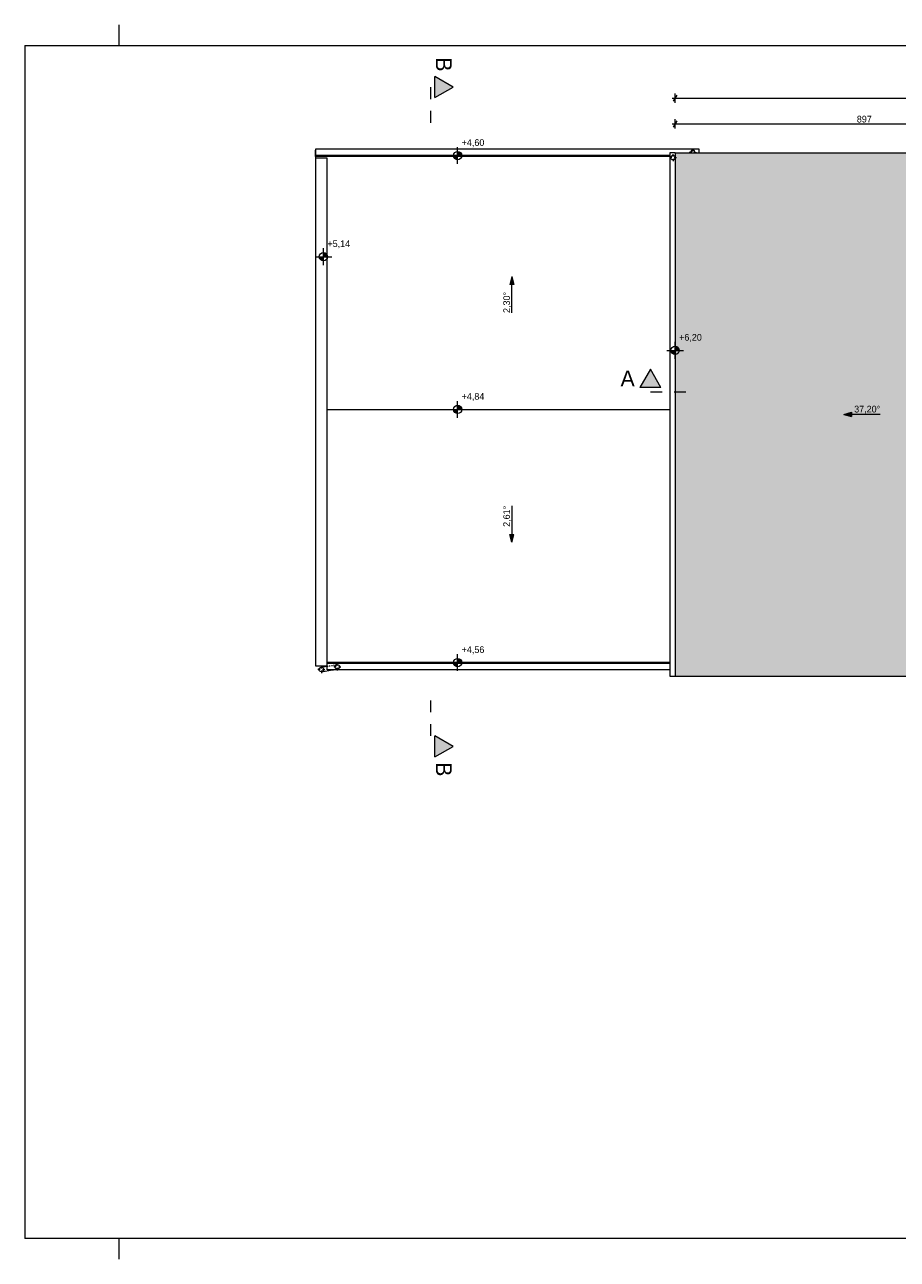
# Model space of a CAD drawing. Extents: x -686885 to -413214, y -23370 to 153194.
# Tile 144 of 145: x -504973 to -484161, y 123744 to 153194. Entities that reach past the tile are written whole.
import ezdxf

# ---------------------------------------------------------------- set-up
doc = ezdxf.new("R2010")
doc.units = 0
doc.header["$MEASUREMENT"] = 0
doc.linetypes.add('Dashed', pattern=[564.444447, 282.222223, -282.222223])
doc.linetypes.add('Hidden Line', pattern=[50, 25, -25])
for name, color, linetype, lineweight in [('0_Nr_Pióra__21', 7, 'Continuous', 9), ('ARCH TABELA_Nr_Pióra__21', 7, 'Continuous', 9), ('INWENT DACH_Nr_Pióra__21', 7, 'Continuous', 9), ('INWENT OPISY_Nr_Pióra__21', 7, 'Continuous', 9), ('INWENT OPISY_Nr_Pióra__41', 7, 'Continuous', 15), ('INWENT RURY SPUSTOWE_Nr_Pióra__21', 7, 'Continuous', 9), ('INWENT RZĘDNE_Nr_Pióra__21', 7, 'Continuous', 9), ('INWENT WYMIARY_Nr_Pióra__21', 7, 'Continuous', 9)]:
    doc.layers.add(name, color=color, linetype=linetype, lineweight=lineweight)
for name, color, linetype, lineweight, true_color in [('arch wypelnienia_Nr_Pióra__2', 7, 'Continuous', 13, 0x7f7f7f), ('INWENT DACH_Nr_Pióra__2', 7, 'Continuous', 13, 0x7f7f7f), ('INWENT RURY SPUSTOWE_Nr_Pióra__2', 7, 'Continuous', 13, 0x7f7f7f), ('INWENT.ŚCIANY_Nr_Pióra__2', 7, 'Continuous', 13, 0x7f7f7f)]:
    doc.layers.add(name, color=color, linetype=linetype, lineweight=lineweight, true_color=true_color)
for name, color, linetype in [('INWENT DACH', 7, 'Continuous'), ('INWENT RZĘDNE', 7, 'Continuous'), ('INWENT WYMIARY', 7, 'Continuous')]:
    doc.layers.add(name, color=color, linetype=linetype)
doc.styles.add('GENERATED_STYLE_1', font='txt')
doc.styles.add('GENERATED_STYLE_2', font='txt')
doc.styles.add('GENERATED_STYLE_6', font='txt')
doc.dimstyles.new('GENERATED_STYLE__6', dxfattribs={"dimtxt": 160.000002, "dimasz": 114, "dimexe": 0.18, "dimexo": 0, "dimgap": 0.09, "dimtad": 1, "dimtih": 1, "dimtoh": 1, "dimdec": 0, "dimlfac": 0.1, "dimzin": 0, "dimdsep": 46, "dimtxsty": 'GENERATED_STYLE_1', "dimblk": 'ARROWHEAD_2', "dimblk1": 'ARROWHEAD_2', "dimblk2": 'ARROWHEAD_2', "dimcen": 0.09, "dimclrd": 7, "dimclre": 7, "dimclrt": 7, "dimazin": 0, "dimtfac": 1, "dimtdec": 4, "dimtmove": 0, "dimatfit": 3, "dimfxl": 0, "dimtolj": 1, "dimtzin": 0, "dimarcsym": 0})

# ---------------------------------------------------------------- blocks, each defined once
blk = doc.blocks.new('Linia_45', base_point=(-493353, 146318))
at = {"layer": 'INWENT DACH_Nr_Pióra__21', "linetype": 'Continuous'}
blk.add_hatch(color=256, dxfattribs=at).paths.add_polyline_path([(-493353, 147185), (-493303, 146998), (-493403, 146998)], flags=0)
at = {"layer": 'INWENT DACH_Nr_Pióra__2', "linetype": 'Continuous'}
blk.add_line((-493353, 146318), (-493353, 146998), dxfattribs=at)
at = {"layer": 'INWENT DACH_Nr_Pióra__21', "linetype": 'Continuous'}
for p, q in [((-493353, 147185), (-493403, 146998)), ((-493303, 146998), (-493403, 146998)), ((-493353, 147185), (-493303, 146998))]:
    blk.add_line(p, q, dxfattribs=at)
blk = doc.blocks.new('Linia_46', base_point=(-493353, 141718))
at = {"layer": 'INWENT DACH_Nr_Pióra__21', "linetype": 'Continuous'}
blk.add_hatch(color=256, dxfattribs=at).paths.add_polyline_path([(-493353, 140850), (-493403, 141037), (-493303, 141037)], flags=0)
at = {"layer": 'INWENT DACH_Nr_Pióra__2', "linetype": 'Continuous'}
blk.add_line((-493353, 141718), (-493353, 141037), dxfattribs=at)
at = {"layer": 'INWENT DACH_Nr_Pióra__21', "linetype": 'Continuous'}
for p, q in [((-493353, 140850), (-493403, 141037)), ((-493403, 141037), (-493303, 141037)), ((-493353, 140850), (-493303, 141037))]:
    blk.add_line(p, q, dxfattribs=at)
blk = doc.blocks.new('Linia_47', base_point=(-484569, 143898))
at = {"layer": 'INWENT DACH_Nr_Pióra__21', "linetype": 'Continuous'}
blk.add_hatch(color=256, dxfattribs=at).paths.add_polyline_path([(-485436, 143898), (-485250, 143948), (-485250, 143848)], flags=0)
at = {"layer": 'INWENT DACH_Nr_Pióra__2', "linetype": 'Continuous'}
blk.add_line((-484569, 143898), (-485250, 143898), dxfattribs=at)
at = {"layer": 'INWENT DACH_Nr_Pióra__21', "linetype": 'Continuous'}
for p, q in [((-485436, 143898), (-485250, 143948)), ((-485436, 143898), (-485250, 143848)), ((-485250, 143948), (-485250, 143848))]:
    blk.add_line(p, q, dxfattribs=at)
blk = doc.blocks.new('*D710')
at = {"layer": 'INWENT WYMIARY_Nr_Pióra__21', "linetype": 'Continuous'}
for p, q in [((-489534, 151442), (-489460, 151442)), ((-489417, 151517), (-489504, 151367)), ((-489460, 151329), (-489460, 151554)), ((-489460, 151442), (-471511, 151442)), ((-471555, 151367), (-471468, 151517)), ((-471511, 151329), (-471511, 151554)), ((-471511, 151442), (-471438, 151442))]:
    blk.add_line(p, q, dxfattribs=at)
at = {"layer": 'INWENT WYMIARY_Nr_Pióra__21', "insert": (-480716, 151474), "char_height": 160, "attachment_point": 7, "style": 'GENERATED_STYLE_1'}
blk.add_mtext('{1\xa0795}', dxfattribs=at)
blk = doc.blocks.new('ARROWHEAD_2')
at = {"color": 0, "linetype": 'Continuous', "lineweight": 0}
for p, q in [((0, 0), (-1, 0)), ((-0.38, -0.66), (0.38, 0.66))]:
    blk.add_line(p, q, dxfattribs=at)
blk = doc.blocks.new('*D711')
at = {"layer": 'INWENT WYMIARY_Nr_Pióra__21', "linetype": 'Continuous'}
for p, q in [((-489534, 150827), (-489460, 150827)), ((-489417, 150902), (-489504, 150752)), ((-489460, 150715), (-489460, 150940)), ((-489460, 150827), (-480486, 150827)), ((-480443, 150902), (-480529, 150752)), ((-480486, 150715), (-480486, 150940))]:
    blk.add_line(p, q, dxfattribs=at)
at = {"layer": 'INWENT WYMIARY_Nr_Pióra__21', "char_height": 160, "attachment_point": 7, "style": 'GENERATED_STYLE_1'}
for insert in [(-485127, 150859), (-476152, 150859)]:
    blk.add_mtext('{897}', dxfattribs=dict(at, insert=insert))
blk = doc.blocks.new('*D712')
at = {"layer": 'INWENT WYMIARY_Nr_Pióra__21', "linetype": 'Continuous'}
for p, q in [((-480443, 150902), (-480529, 150752)), ((-480486, 150715), (-480486, 150940)), ((-480486, 150827), (-471511, 150827)), ((-471555, 150752), (-471468, 150902)), ((-471511, 150715), (-471511, 150940)), ((-471511, 150827), (-471438, 150827))]:
    blk.add_line(p, q, dxfattribs=at)
at = {"layer": 'INWENT WYMIARY_Nr_Pióra__21', "char_height": 160, "attachment_point": 7, "style": 'GENERATED_STYLE_1'}
for insert in [(-485127, 150859), (-476152, 150859)]:
    blk.add_mtext('{897}', dxfattribs=dict(at, insert=insert))
blk = doc.blocks.new('Koty wysokościowe_54', base_point=(-489460, 145426))
at = {"layer": 'INWENT RZĘDNE_Nr_Pióra__21', "linetype": 'Continuous'}
for points in [[(-489460, 145426), (-489360, 145426), (-489368, 145464), (-489390, 145497), (-489422, 145519), (-489460, 145526)], [(-489460, 145426), (-489560, 145426), (-489553, 145388), (-489531, 145355), (-489499, 145334), (-489460, 145326)]]:
    blk.add_hatch(color=256, dxfattribs=at).paths.add_polyline_path(points, flags=0)
for p, q in [((-489460, 145226), (-489460, 145626)), ((-489660, 145426), (-489260, 145426))]:
    blk.add_line(p, q, dxfattribs=at)
blk.add_circle((-489460, 145426), 100, dxfattribs=at)
at = {"layer": 'INWENT RZĘDNE_Nr_Pióra__21', "insert": (-489365, 145626), "char_height": 160, "attachment_point": 7, "style": 'GENERATED_STYLE_2'}
blk.add_mtext('{+6,20}', dxfattribs=at)
blk = doc.blocks.new('Koty wysokościowe_60', base_point=(-494647, 137978))
at = {"layer": 'INWENT RZĘDNE_Nr_Pióra__21', "linetype": 'Continuous'}
for points in [[(-494647, 137978), (-494747, 137978), (-494739, 137939), (-494718, 137907), (-494685, 137885), (-494647, 137878)], [(-494647, 137978), (-494547, 137978), (-494555, 138016), (-494576, 138048), (-494609, 138070), (-494647, 138078)]]:
    blk.add_hatch(color=256, dxfattribs=at).paths.add_polyline_path(points, flags=0)
for p, q in [((-494647, 137778), (-494647, 138178)), ((-494847, 137978), (-494447, 137978))]:
    blk.add_line(p, q, dxfattribs=at)
blk.add_circle((-494647, 137978), 100, dxfattribs=at)
at = {"layer": 'INWENT RZĘDNE_Nr_Pióra__21', "insert": (-494552, 138178), "char_height": 160, "attachment_point": 7, "style": 'GENERATED_STYLE_2'}
blk.add_mtext('{+4,56}', dxfattribs=at)
blk = doc.blocks.new('Koty wysokościowe_61', base_point=(-494647, 144018))
at = {"layer": 'INWENT RZĘDNE_Nr_Pióra__21', "linetype": 'Continuous'}
for points in [[(-494647, 144018), (-494747, 144018), (-494739, 143979), (-494718, 143947), (-494685, 143925), (-494647, 143918)], [(-494647, 144018), (-494547, 144018), (-494555, 144056), (-494576, 144088), (-494609, 144110), (-494647, 144118)]]:
    blk.add_hatch(color=256, dxfattribs=at).paths.add_polyline_path(points, flags=0)
for p, q in [((-494847, 144018), (-494447, 144018)), ((-494647, 143818), (-494647, 144218))]:
    blk.add_line(p, q, dxfattribs=at)
blk.add_circle((-494647, 144018), 100, dxfattribs=at)
at = {"layer": 'INWENT RZĘDNE_Nr_Pióra__21', "insert": (-494552, 144218), "char_height": 160, "attachment_point": 7, "style": 'GENERATED_STYLE_2'}
blk.add_mtext('{+4,84}', dxfattribs=at)
blk = doc.blocks.new('Koty wysokościowe_62', base_point=(-494647, 150073))
at = {"layer": 'INWENT RZĘDNE_Nr_Pióra__21', "linetype": 'Continuous'}
for points in [[(-494647, 150073), (-494747, 150073), (-494739, 150034), (-494718, 150002), (-494685, 149980), (-494647, 149973)], [(-494647, 150073), (-494547, 150073), (-494555, 150111), (-494576, 150143), (-494609, 150165), (-494647, 150173)]]:
    blk.add_hatch(color=256, dxfattribs=at).paths.add_polyline_path(points, flags=0)
for p, q in [((-494647, 149873), (-494647, 150273)), ((-494847, 150073), (-494447, 150073))]:
    blk.add_line(p, q, dxfattribs=at)
blk.add_circle((-494647, 150073), 100, dxfattribs=at)
at = {"layer": 'INWENT RZĘDNE_Nr_Pióra__21', "insert": (-494552, 150273), "char_height": 160, "attachment_point": 7, "style": 'GENERATED_STYLE_2'}
blk.add_mtext('{+4,60}', dxfattribs=at)
blk = doc.blocks.new('Koty wysokościowe_63', base_point=(-497848, 147660))
at = {"layer": 'INWENT RZĘDNE_Nr_Pióra__21', "linetype": 'Continuous'}
for points in [[(-497848, 147660), (-497948, 147660), (-497940, 147622), (-497919, 147589), (-497886, 147568), (-497848, 147560)], [(-497848, 147660), (-497748, 147660), (-497756, 147698), (-497777, 147731), (-497810, 147752), (-497848, 147760)]]:
    blk.add_hatch(color=256, dxfattribs=at).paths.add_polyline_path(points, flags=0)
for p, q in [((-497848, 147460), (-497848, 147860)), ((-498048, 147660), (-497648, 147660))]:
    blk.add_line(p, q, dxfattribs=at)
blk.add_circle((-497848, 147660), 100, dxfattribs=at)
at = {"layer": 'INWENT RZĘDNE_Nr_Pióra__21', "insert": (-497753, 147860), "char_height": 160, "attachment_point": 7, "style": 'GENERATED_STYLE_2'}
blk.add_mtext('{+5,14}', dxfattribs=at)

msp = doc.modelspace()

# ---------------------------------------------------------------- hatches: boundary and pattern name
at = {"layer": 'arch wypelnienia_Nr_Pióra__2', "linetype": 'Continuous', "lineweight": 0, "true_color": 0x1f1f1f}
h = msp.add_hatch(color=250, dxfattribs=at)
h.paths.add_polyline_path([(-489460.4, 137657.6), (-480485.8, 137657.6), (-480485.8, 150137.5), (-489460.4, 150137.5)], flags=0)
h.paths.add_polyline_path([(-481728.3, 145517.6), (-481308.3, 145517.6), (-481308.3, 146777.6), (-481728.3, 146777.6)], flags=0)
h.paths.add_polyline_path([(-481838.3, 138437.6), (-481418.3, 138437.6), (-481418.3, 139877.6), (-481838.3, 139877.6)], flags=0)
at = {"layer": 'INWENT OPISY_Nr_Pióra__21', "linetype": 'Continuous'}
for points in [[(-494757.1, 151702.6), (-495193.3, 151458.3), (-495193.3, 151958.3)], [(-490048.3, 144973.9), (-489804, 144537.6), (-490304, 144537.6)], [(-494757.1, 135977.6), (-495193.3, 135733.3), (-495193.3, 136233.3)]]:
    msp.add_hatch(color=256, dxfattribs=at).paths.add_polyline_path(points, flags=0)

# ---------------------------------------------------------------- linework, layer by layer
at = {"layer": 'ARCH TABELA_Nr_Pióra__21', "linetype": 'Continuous'}
for p, q in [((-502723.3, 152694.2), (-502723.3, 153194.2)), ((-502723.3, 152694.2), (-502723.3, 153194.2)), ((-504973.3, 152694.2), (-464223.3, 152694.2)), ((-504973.3, 152694.2), (-504973.3, 124244.2)), ((-464223.3, 124244.2), (-504973.3, 124244.2)), ((-502723.3, 123744.2), (-502723.3, 124244.2)), ((-502723.3, 123744.2), (-502723.3, 124244.2))]:
    msp.add_line(p, q, dxfattribs=at)
at = {"layer": 'INWENT DACH_Nr_Pióra__2', "linetype": 'Continuous'}
for p, q in [((-498038.3, 150072.6), (-498038.3, 150012.6)), ((-489586, 150072.6), (-498038.3, 150072.6)), ((-489586, 150047.6), (-498038.3, 150047.6)), ((-497758.3, 144017.6), (-489586, 144017.6)), ((-489586, 137977.6), (-497758.3, 137977.6)), ((-489586, 137952.6), (-497758.3, 137952.6))]:
    msp.add_line(p, q, dxfattribs=at)
at = {"layer": 'INWENT DACH_Nr_Pióra__21', "linetype": 'Continuous'}
for p, q in [((-489038.3, 150172.6), (-489038.3, 150232.6)), ((-489536, 150022.5), (-489596, 150022.5)), ((-489511, 150047.5), (-489511, 150107.5)), ((-489511, 149997.5), (-489511, 149937.5)), ((-489486, 150022.5), (-489426, 150022.5)), ((-489460.4, 150137.5), (-489460.4, 137657.6)), ((-489460.4, 150137.5), (-471511.2, 150137.5)), ((-489063.3, 150147.6), (-489123.3, 150147.6)), ((-489013.3, 150147.6), (-488953.3, 150147.6)), ((-497898.3, 137837.6), (-497898.3, 137897.6)), ((-497898.3, 137867.6), (-497758.3, 137891.5)), ((-497542.3, 137877.6), (-497602.3, 137877.6)), ((-497517.3, 137902.6), (-497517.3, 137962.6)), ((-497517.3, 137852.6), (-497517.3, 137792.6)), ((-497492.3, 137877.6), (-497432.3, 137877.6)), ((-497923.3, 137812.6), (-497983.3, 137812.6)), ((-497898.3, 137757.6), (-497634.5, 137802.6)), ((-497898.3, 137787.6), (-497898.3, 137727.6)), ((-497873.3, 137812.6), (-497813.3, 137812.6)), ((-489460.4, 137657.6), (-471511.2, 137657.6))]:
    msp.add_line(p, q, dxfattribs=at)
at = {"layer": 'INWENT DACH_Nr_Pióra__21', "linetype": 'Hidden Line'}
for p, q in [((-497758.3, 137891.5), (-497517.3, 137932.6)), ((-497634.5, 137802.6), (-497517.3, 137822.6))]:
    msp.add_line(p, q, dxfattribs=at)
at = {"layer": 'INWENT DACH_Nr_Pióra__21', "linetype": 'Continuous'}
for centre in [(-489511, 150022.5), (-497898.3, 137812.6), (-497517.3, 137877.6)]:
    msp.add_circle(centre, 55, dxfattribs=at)
msp.add_arc((-489038.3, 150147.6), 55, 349.37024, 190.62976, dxfattribs=at)
at = {"layer": 'INWENT OPISY_Nr_Pióra__41', "linetype": 'Dashed'}
for p, q in [((-495293.3, 151702.6), (-495293.3, 150602.6)), ((-490048.3, 144437.6), (-488948.3, 144437.6)), ((-495293.3, 137077.6), (-495293.3, 135977.6))]:
    msp.add_line(p, q, dxfattribs=at)
at = {"layer": 'INWENT OPISY_Nr_Pióra__41', "linetype": 'Continuous'}
for p, q in [((-495193.3, 151458.3), (-495193.3, 151958.3)), ((-494757.1, 151702.6), (-495193.3, 151958.3)), ((-495193.3, 151458.3), (-494757.1, 151702.6)), ((-490048.3, 144973.9), (-490304, 144537.6)), ((-489804, 144537.6), (-490048.3, 144973.9)), ((-489804, 144537.6), (-490304, 144537.6)), ((-495193.3, 135733.3), (-495193.3, 136233.3)), ((-494757.1, 135977.6), (-495193.3, 136233.3)), ((-495193.3, 135733.3), (-494757.1, 135977.6))]:
    msp.add_line(p, q, dxfattribs=at)
at = {"layer": 'INWENT RURY SPUSTOWE_Nr_Pióra__2', "linetype": 'Continuous'}
for p, q in [((-488883.3, 150222.6), (-498038.3, 150222.6)), ((-498038.3, 150222.6), (-498038.3, 150072.6)), ((-498038.3, 150047.6), (-498038.3, 150197.6)), ((-488883.3, 150137.5), (-488883.3, 150222.6)), ((-497758.3, 137802.6), (-497758.3, 137952.6)), ((-489586, 137802.6), (-497758.3, 137802.6))]:
    msp.add_line(p, q, dxfattribs=at)
at = {"layer": 'INWENT RURY SPUSTOWE_Nr_Pióra__21', "linetype": 'Continuous'}
for p, q in [((-489586, 150137.5), (-489586, 137657.6)), ((-489460.4, 150137.5), (-489586, 150137.5)), ((-489586, 137657.6), (-489460.4, 137657.6))]:
    msp.add_line(p, q, dxfattribs=at)
at = {"layer": 'INWENT.ŚCIANY_Nr_Pióra__2', "linetype": 'Continuous'}
for p, q in [((-497758.3, 150012.6), (-498038.3, 150012.6)), ((-498038.3, 150012.6), (-498038.3, 137897.6)), ((-497758.3, 137897.6), (-497758.3, 150012.6)), ((-498038.3, 137897.6), (-497758.3, 137897.6))]:
    msp.add_line(p, q, dxfattribs=at)

# ---------------------------------------------------------------- block references
at = {"layer": 'INWENT DACH', "color": 8, "linetype": 'Continuous', "lineweight": 13, "true_color": 0x7f7f7f}
for name, p in [('Linia_45', (-493353.3, 146317.6)), ('Linia_47', (-484568.9, 143897.6)), ('Linia_46', (-493353.3, 141717.6))]:
    msp.add_blockref(name, p, dxfattribs=at)
at = {"layer": 'INWENT RZĘDNE'}
for name, p in [('Koty wysokościowe_62', (-494647, 150072.6)), ('Koty wysokościowe_63', (-497848.1, 147659.9)), ('Koty wysokościowe_54', (-489460.4, 145426.1)), ('Koty wysokościowe_61', (-494647, 144017.6)), ('Koty wysokościowe_60', (-494647, 137977.6))]:
    msp.add_blockref(name, p, dxfattribs=at)

# ---------------------------------------------------------------- texts
at = {"layer": '0_Nr_Pióra__21', "linetype": 'Continuous', "char_height": 160, "rotation": 90, "style": 'GENERATED_STYLE_2'}
for s, insert, attachment_point in [('{2,30°}', (-493370, 146317.6), 7), ('{2,61°}', (-493370, 141717.6), 9)]:
    msp.add_mtext(s, dxfattribs=dict(at, insert=insert, attachment_point=attachment_point))
at = {"layer": '0_Nr_Pióra__21', "linetype": 'Continuous', "insert": (-484568.9, 143914.2), "char_height": 160, "attachment_point": 9, "style": 'GENERATED_STYLE_2'}
msp.add_mtext('{37,20°}', dxfattribs=at)
at = {"layer": 'INWENT OPISY_Nr_Pióra__21', "linetype": 'Continuous', "char_height": 380, "attachment_point": 2, "rotation": 270, "style": 'GENERATED_STYLE_6'}
for insert in [(-494786.3, 152247), (-494786.3, 135433.3)]:
    msp.add_mtext('{B}', dxfattribs=dict(at, insert=insert))
at = {"layer": 'INWENT OPISY_Nr_Pióra__21', "linetype": 'Continuous', "insert": (-490592.6, 144944.7), "char_height": 380, "attachment_point": 2, "style": 'GENERATED_STYLE_6'}
msp.add_mtext('{A}', dxfattribs=at)

# ---------------------------------------------------------------- dimensions: what is measured, and where the dimension line sits
at = {"layer": 'INWENT WYMIARY', "linetype": 'Continuous'}
for base, p1, p2, picture, middle in [((-489460.4, 151441.9), (-489460.4, 150137.5), (-471511.2, 150137.5), '*D710', (-480442.7, 151553.9)), ((-489460.4, 150827), (-489460.4, 150137.5), (-480485.8, 150137.5), '*D711', (-484944.6, 150939)), ((-489460.4, 150827), (-480485.8, 150137.5), (-471511.2, 150137.5), '*D712', (-475970, 150939))]:
    dim = msp.add_linear_dim(base=base, p1=p1, p2=p2, dimstyle='GENERATED_STYLE__6', dxfattribs=at)
    dim.commit()
    dim.dimension.update_dxf_attribs({"geometry": picture, "text_midpoint": middle})

doc.saveas('drawing.dxf')
